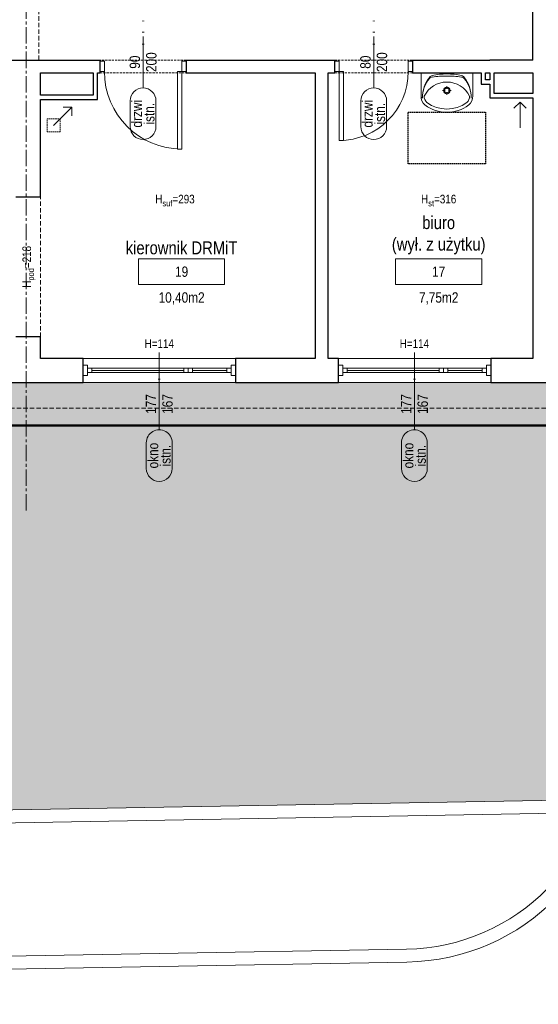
# Model space of a CAD drawing. Header units: millimetres. Extents: x -53179 to 121817, y -123620 to 254214.
# Tile 4 of 256: x 5767 to 11792, y -107230 to -95781. Entities that reach past the tile are written whole.
import ezdxf
from ezdxf.enums import TextEntityAlignment as Align

# ---------------------------------------------------------------- set-up
doc = ezdxf.new("R2010")
doc.units = ezdxf.units.MM
for name, pattern in [('xref_ACAD-LSN_dyspozytornia_PW_rzuty_12$0$CENTER2', [28.575, 19.05, -3.175, 3.175, -3.175]), ('xref_ACAD-LSN_dyspozytornia_PW_rzuty_12$0$DASHED', [19.05, 12.7, -6.35]), ('xref_ACAD-LSN_dyspozytornia_PW_rzuty_12$0$HIDDEN2', [4.7625, 3.175, -1.5875])]:
    doc.linetypes.add(name, pattern=pattern)
for name, color, linetype, lineweight in [('xref', 8, 'Continuous', 13), ('xref_ACAD-LSN_dyspozytornia_PW_rzuty_12$0$A drzwi płytowe', 8, 'Continuous', 9), ('xref_ACAD-LSN_dyspozytornia_PW_rzuty_12$0$A hatch', 8, 'Continuous', 5), ('xref_ACAD-LSN_dyspozytornia_PW_rzuty_12$0$A opis', 8, 'Continuous', 13), ('xref_ACAD-LSN_dyspozytornia_PW_rzuty_12$0$A opis pom', 8, 'Continuous', 9), ('xref_ACAD-LSN_dyspozytornia_PW_rzuty_12$0$A opis pom pow', 8, 'Continuous', 9), ('xref_ACAD-LSN_dyspozytornia_PW_rzuty_12$0$A opis stolarka', 8, 'Continuous', 9), ('xref_ACAD-LSN_dyspozytornia_PW_rzuty_12$0$A opis stolarka NWD typ', 8, 'Continuous', 9), ('xref_ACAD-LSN_dyspozytornia_PW_rzuty_12$0$A opis stolarka NWD wyposażenie', 8, 'Continuous', 9), ('xref_ACAD-LSN_dyspozytornia_PW_rzuty_12$0$A opis technologia', 8, 'Continuous', 13), ('xref_ACAD-LSN_dyspozytornia_PW_rzuty_12$0$A widok wyżej', 8, 'xref_ACAD-LSN_dyspozytornia_PW_rzuty_12$0$DASHED', 9), ('xref_ACAD-LSN_dyspozytornia_PW_rzuty_12$0$A wyposazenie sanitarne', 8, 'Continuous', 9), ('xref_ACAD-LSN_dyspozytornia_PW_rzuty_12$0$A zakres', 8, 'Continuous', 13), ('xref_ACAD-LSN_dyspozytornia_PW_rzuty_12$0$A-Glaz', 8, 'Continuous', 9), ('xref_ACAD-LSN_dyspozytornia_PW_rzuty_12$0$A-Wall', 8, 'Continuous', 25), ('xref_ACAD-LSN_dyspozytornia_PW_rzuty_12$0$IS wentylacja kratki istniejace', 8, 'Continuous', 9), ('xref_ACAD-LSN_dyspozytornia_PW_rzuty_12$0$S-Grid-Iden', 8, 'xref_ACAD-LSN_dyspozytornia_PW_rzuty_12$0$CENTER2', 9)]:
    doc.layers.add(name, color=color, linetype=linetype, lineweight=lineweight)
doc.layers.add('xref_ACAD-LSN_dyspozytornia_PW_rzuty_12$0$A opis ppoż drzwi', color=8, linetype='Continuous', lineweight=13, transparency=0.25)
doc.layers.add('xref_ACAD-LSN_dyspozytornia_PW_rzuty_12$0$A opis ppoż okna', color=8, linetype='Continuous', lineweight=13, transparency=0.25)
doc.styles.add('xref_ACAD-LSN_dyspozytornia_PW_rzuty_12$0$Standard', font='ARIALN.TTF')
doc.styles.add('xref_ACAD-LSN_dyspozytornia_PW_rzuty_12$0$STYL ASA', font='ARIALN.TTF')

# ---------------------------------------------------------------- blocks, each defined once
blk = doc.blocks.new('xref_ACAD-LSN_dyspozytornia_PW_rzuty_12$0$umywalka 60x45')
at = {"color": 0, "lineweight": -2, "ltscale": 0.15}
for p, q in [((-30, 0), (30, 0)), ((-30, 0), (-30, -26.7)), ((9.5, 0), (-9.5, 0)), ((30, 0), (30, -26.7)), ((-1.9, -20.4), (-5.1, -20.4)), ((0, -15.3), (0, -18.5)), ((0, -22.2), (0, -25.4)), ((5, -20.4), (1.8, -20.4))]:
    blk.add_line(p, q, dxfattribs=at)
at = {"ltscale": 0.15}
blk.add_lwpolyline([(-26.3, -27, 0.236063), (-23.2, -34.4, 0.329715), (23.2, -34.4, 0.236063), (26.3, -27, 0.623035)], format="xyb", close=True, dxfattribs=at)
blk.add_lwpolyline([(-30, -26.7, 0.239105), (-25.5, -37.3, 0.331406), (25.5, -37.3, 0.239105), (30, -26.7)], format="xyb", dxfattribs=at)
at = {"color": 0, "lineweight": -2, "ltscale": 0.15}
for radius in [3.89, 2.78]:
    blk.add_circle((0, -20.4), radius, dxfattribs=at)
for centre, radius, start, end in [((9.3, -28.7), 37.7, 140.6648, 180.9072), ((5.4, -28.9), 33.9, 138.5245, 180.6767), ((-16.2, -9.7), 5, 97.8304, 138.5245), ((-16, -7.9), 5, 102.694, 140.6648), ((-0.6, -76.3), 75.1, 89.4897, 102.694), ((0.6, -131.8), 128.2, 90.245, 97.8304), ((0.6, -76.3), 75.1, 77.2285, 90.4328), ((-0.7, -131.8), 128.2, 82.0921, 89.6775), ((16.2, -9.8), 5, 41.398, 82.0921), ((16.1, -8), 5, 39.2578, 77.2285), ((-9.3, -28.7), 37.7, 359.0153, 39.2578), ((-5.5, -28.9), 33.9, 359.2458, 41.398)]:
    blk.add_arc(centre, radius, start, end, dxfattribs=at)
at = {"layer": 'Defpoints', "linetype": 'xref_ACAD-LSN_dyspozytornia_PW_rzuty_12$0$HIDDEN2', "ltscale": 0.5}
blk.add_lwpolyline([(-45, -45.6), (45, -45.6), (45, -105.6), (-45, -105.6)], close=True, dxfattribs=at)
blk = doc.blocks.new('xref_ACAD-LSN_dyspozytornia_PW_rzuty_12$0$blok do okna')
for points in [[(28.5, 2.5), (33.5, 2.5), (33.5, -2.5), (28.5, -2.5)], [(33.5, 2.5), (38.5, 2.5), (38.5, -2.5), (33.5, -2.5)]]:
    blk.add_lwpolyline(points, close=True)
for points in [[(-78.5, 0), (28.5, 0)], [(38.5, 0), (78.5, 0)]]:
    blk.add_lwpolyline(points)
blk = doc.blocks.new('xref_ACAD-LSN_dyspozytornia_PW_rzuty_12$0$wtag_LEFT')
at = {"transparency": 33554687, "elevation": 0}
for points in [[(-30, 0), (30, 0)], [(30, 0), (60, 0)]]:
    blk.add_lwpolyline(points, dxfattribs=at)
at = {"layer": 'xref_ACAD-LSN_dyspozytornia_PW_rzuty_12$0$A opis stolarka NWD typ', "transparency": 33554687, "elevation": 0}
blk.add_lwpolyline([(-75, 15, 1), (-75, -15), (-45, -15, 1), (-45, 15)], format="xyb", close=True, dxfattribs=at)
at = {"ltscale": 0.1, "transparency": 33554687, "style": 'xref_ACAD-LSN_dyspozytornia_PW_rzuty_12$0$STYL ASA'}
blk.add_attdef('WINDOWS:PARAPET', text='', height=10, rotation=90, dxfattribs=at).set_placement((70.2, 0, 0), align=Align.MIDDLE_CENTER)
blk.add_attdef('WINDOWS:SZEROKOŚĆ', text='', height=12, dxfattribs=at).set_placement((0, 0), align=Align.BOTTOM_CENTER)
blk.add_attdef('WINDOWS:WYSOKOŚĆ', text='', height=12, dxfattribs=at).set_placement((0, -3.6), align=Align.TOP_CENTER)
at = {"layer": 'xref_ACAD-LSN_dyspozytornia_PW_rzuty_12$0$A opis ppoż okna', "ltscale": 0.1, "transparency": 33554687, "style": 'xref_ACAD-LSN_dyspozytornia_PW_rzuty_12$0$STYL ASA'}
blk.add_attdef('WINDOWS:PPOŻ', text='', height=10, rotation=90, dxfattribs=at).set_placement((30, 0, 0), align=Align.MIDDLE_CENTER)
at = {"layer": 'xref_ACAD-LSN_dyspozytornia_PW_rzuty_12$0$A opis stolarka NWD typ', "ltscale": 0.1, "transparency": 33554687, "style": 'xref_ACAD-LSN_dyspozytornia_PW_rzuty_12$0$STYL ASA'}
blk.add_attdef('WINDOWS:TYP', text='', height=12, dxfattribs=at).set_placement((-60, -2.4), align=Align.BOTTOM_CENTER)
blk.add_attdef('WINDOWS:PODTYP', text='', height=12, dxfattribs=at).set_placement((-60, -1.2), align=Align.TOP_CENTER)
blk = doc.blocks.new('xref_ACAD-LSN_dyspozytornia_PW_rzuty_12$0$środek')
blk.add_line((0, 0), (0, -10))
blk = doc.blocks.new('xref_ACAD-LSN_dyspozytornia_PW_rzuty_12$0$ddtag_DOWN')
at = {"transparency": 33554687}
blk.add_lwpolyline([(0, -30), (0, 30)], dxfattribs=at)
at = {"layer": 'xref_ACAD-LSN_dyspozytornia_PW_rzuty_12$0$A opis stolarka NWD typ', "transparency": 33554687}
blk.add_lwpolyline([(15, -75, -1), (-15, -75), (-15, -45, -1), (15, -45)], format="xyb", close=True, dxfattribs=at)
at = {"ltscale": 0.1, "transparency": 33554687, "style": 'xref_ACAD-LSN_dyspozytornia_PW_rzuty_12$0$STYL ASA'}
blk.add_attdef('DOORS:SZEROKOŚĆ', text='', height=12, rotation=90, dxfattribs=at).set_placement((0, 0, 0), align=Align.BOTTOM_CENTER)
blk.add_attdef('DOORS:WYSOKOŚĆ', text='', height=12, rotation=90, dxfattribs=at).set_placement((3.6, 0, 0), align=Align.TOP_CENTER)
blk.add_attdef('DOORS:AKUSTYKA', text='', height=10, dxfattribs=at).set_placement((0, 49), align=Align.MIDDLE_CENTER)
at = {"layer": 'xref_ACAD-LSN_dyspozytornia_PW_rzuty_12$0$A opis ppoż drzwi', "ltscale": 0.1, "transparency": 33554687, "style": 'xref_ACAD-LSN_dyspozytornia_PW_rzuty_12$0$STYL ASA'}
blk.add_attdef('DOORS:PPOŻ', text='', height=10, dxfattribs=at).set_placement((0, 36), align=Align.MIDDLE_CENTER)
at = {"layer": 'xref_ACAD-LSN_dyspozytornia_PW_rzuty_12$0$A opis stolarka NWD typ', "ltscale": 0.1, "transparency": 33554687, "style": 'xref_ACAD-LSN_dyspozytornia_PW_rzuty_12$0$STYL ASA'}
blk.add_attdef('DOORS:PODTYP', text='', height=12, rotation=90, dxfattribs=at).set_placement((1.2, -60, 0), align=Align.TOP_CENTER)
blk.add_attdef('DOORS:TYP', text='', height=12, rotation=90, dxfattribs=at).set_placement((2.4, -60, 0), align=Align.BOTTOM_CENTER)
at = {"layer": 'xref_ACAD-LSN_dyspozytornia_PW_rzuty_12$0$A opis stolarka NWD wyposażenie', "ltscale": 0.1, "transparency": 33554687, "style": 'xref_ACAD-LSN_dyspozytornia_PW_rzuty_12$0$STYL ASA'}
blk.add_attdef('DOORS:WYPOSAŻENIE', text='', height=10, dxfattribs=at).set_placement((0, 22), align=Align.MIDDLE_CENTER)
blk = doc.blocks.new('xref_ACAD-LSN_dyspozytornia_PW_rzuty_12$0$tag wn')
blk.add_lwpolyline([(-25, -7.5), (25, -7.5), (25, 7.5), (-25, 7.5)], close=True)
at = {"style": 'xref_ACAD-LSN_dyspozytornia_PW_rzuty_12$0$STYL ASA'}
blk.add_attdef('ROOM:NO', text='', height=6, dxfattribs=at).set_placement((0, 0), align=Align.MIDDLE_CENTER)
at = {"layer": 'xref_ACAD-LSN_dyspozytornia_PW_rzuty_12$0$A opis pom pow', "style": 'xref_ACAD-LSN_dyspozytornia_PW_rzuty_12$0$STYL ASA'}
blk.add_attdef('ROOM:AREA', text='', height=6, dxfattribs=at).set_placement((0, -15), align=Align.MIDDLE_CENTER)
blk = doc.blocks.new('xref_ACAD-LSN_dyspozytornia_PW_rzuty_12')
at = {"layer": 'xref_ACAD-LSN_dyspozytornia_PW_rzuty_12$0$A hatch', "transparency": 33554495}
h = blk.add_hatch(dxfattribs=at)
h.set_pattern_fill('GRASS', color=256, scale=4)
h.set_pattern_definition([(90, (0, -10000), (-71.84205, 71.84205), [19.05, -124.6341]), (45, (0, -10000), (-71.84205, 71.84205), [19.05, -82.55]), (135, (0, -10000), (-71.84205, -71.84205), [19.05, -82.55])])
edge = h.paths.add_edge_path()
edge.add_spline(control_points=[(73831.5, 78934.7), (73821.4, 78950.9), (73811.2, 78967.1), (73777.9, 79019.7), (73754.3, 79055.7), (73718.4, 79105.4), (73707.4, 79120), (73684.5, 79148.7), (73672.7, 79162.8), (73654.4, 79183.4), (73648.1, 79190.1), (73632.7, 79206.4), (73623.4, 79215.8), (73602.5, 79235.9), (73590.9, 79246.5), (73522.6, 79306.1), (73459.4, 79350), (73322.2, 79426.9), (73248.2, 79459.9), (73070, 79523.2), (72963.1, 79549.8), (72743.3, 79584.7), (72630.3, 79593.1), (72404.9, 79591.7), (72292.4, 79581.9), (72113.1, 79551), (72044.1, 79535), (71910.9, 79495.5), (71846.7, 79472), (71725, 79417.5), (71667.5, 79386.5), (71560.8, 79317.1), (71511.7, 79278.7), (71449.3, 79219.1), (71431.8, 79201), (71407, 79172.8), (71399, 79163.2), (71383.4, 79143.8), (71375.9, 79133.9), (71359, 79110.8), (71349.9, 79097.5), (71316.2, 79045.2), (71294.2, 79004.5), (71248.1, 78905.3), (71225.8, 78845.3), (71186.7, 78721.6), (71169.7, 78657.8), (71142.4, 78545.8), (71131.5, 78498.1), (71120.5, 78450.3)], knot_values=[0, 0, 0, 0, 57.207065, 57.207065, 187.181956, 187.181956, 242.95388, 242.95388, 298.725803, 298.725803, 326.611765, 326.611765, 366.532108, 366.532108, 413.640335, 413.640335, 636.601339, 636.601339, 859.562342, 859.562342, 1147.4948, 1147.4948, 1435.427258, 1435.427258, 1723.359715, 1723.359715, 1909.892427, 1909.892427, 2096.425139, 2096.425139, 2282.95785, 2282.95785, 2469.490562, 2469.490562, 2547.228377, 2547.228377, 2586.097284, 2586.097284, 2624.966192, 2624.966192, 2675.594063, 2675.594063, 2819.436148, 2819.436148, 3012.724073, 3012.724073, 3206.011998, 3206.011998, 3347.114496, 3347.114496, 3347.114496, 3347.114496], degree=3, periodic=0)
edge.add_line((71120.5, 78450.3), (73831.5, 78934.7))
h.paths.add_polyline_path([(69699.2, 79521.8), (65252.1, 79442.8), (65252.1, 78327.2), (70701.7, 78327.2), (70701.7, 78536.9, 0.419422)])
h.paths.add_polyline_path([(66521.6, 80689.2), (65352.7, 80689.2), (65352.7, 80659.2), (65323.2, 80659.2), (65323.2, 80689.2), (65229.9, 80689.2), (65239.6, 80142.7), (66521.6, 80165.5)])
edge = h.paths.add_edge_path()
edge.add_line((67744.6, 80689.2), (68718.7, 80689.2))
edge.add_line((68718.7, 80689.2), (68718.7, 80265.3))
edge.add_arc((68483.7, 80265.3), 235, -15.0402, 0, ccw=False)
edge.add_line((68710.7, 80204.3), (67744.6, 80187.2))
edge.add_line((67744.6, 80187.2), (67744.6, 80689.2))
edge = h.paths.add_edge_path()
edge.add_line((69340.2, 80689.2), (69815.7, 80689.2))
edge.add_line((69815.7, 80689.2), (69815.7, 80223.9))
edge.add_line((69815.7, 80223.9), (69350.6, 80215.7))
edge.add_arc((69575.2, 80284.7), 235, 180, 197.0741, ccw=False)
edge.add_line((69340.2, 80284.7), (69340.2, 80689.2))
edge = h.paths.add_edge_path()
edge.add_line((70216.7, 80539.2), (71051.7, 80539.2))
edge.add_line((71051.7, 80539.2), (71051.7, 80689.2))
edge.add_line((71051.7, 80689.2), (71234.7, 80689.2))
edge.add_line((71234.7, 80689.2), (71234.7, 80313))
edge.add_arc((71169.7, 80313), 65, 271.0169, 360, ccw=False)
edge.add_line((71170.8, 80248), (70216.7, 80231.1))
edge.add_line((70216.7, 80231.1), (70216.7, 80539.2))
edge = h.paths.add_edge_path()
edge.add_line((72662.7, 80689.2), (72890.7, 80689.2))
edge.add_line((72890.7, 80689.2), (72890.7, 80659.2))
edge.add_line((72890.7, 80659.2), (72903.7, 80659.2))
edge.add_line((72903.7, 80659.2), (72901.8, 80108.7))
edge.add_arc((72897.7, 80343.7), 235, 180, 271.0169, ccw=False)
edge.add_line((72662.7, 80343.7), (72662.7, 80689.2))
at = {"layer": 'xref_ACAD-LSN_dyspozytornia_PW_rzuty_12$0$A drzwi płytowe', "linetype": 'Continuous', "lineweight": 9, "ltscale": 0.2}
for points in [[(68136.7, 81062.7), (68131.7, 81062.7), (68131.7, 81050.7), (68136.7, 81050.7)], [(68226.7, 81062.7), (68231.7, 81062.7), (68231.7, 81050.7), (68226.7, 81050.7)], [(68409.7, 81062.7), (68404.7, 81062.7), (68404.7, 81050.7), (68409.7, 81050.7)], [(68489.7, 81062.7), (68494.7, 81062.7), (68494.7, 81050.7), (68489.7, 81050.7)]]:
    blk.add_lwpolyline(points, close=True, dxfattribs=at)
at = {"layer": 'xref_ACAD-LSN_dyspozytornia_PW_rzuty_12$0$A drzwi płytowe', "linetype": 'Continuous', "lineweight": 9}
for points in [[(68226.7, 81050.7), (68221.7, 81050.7), (68221.7, 80960.7), (68226.7, 80960.7)], [(68409.7, 81050.7), (68414.7, 81050.7), (68414.7, 80970.7), (68409.7, 80970.7)]]:
    blk.add_lwpolyline(points, close=True, dxfattribs=at)
at = {"layer": 'xref_ACAD-LSN_dyspozytornia_PW_rzuty_12$0$A drzwi płytowe', "linetype": 'Continuous', "lineweight": 9, "ltscale": 0.2}
blk.add_arc((68226.7, 81050.7), 90, 180, 270, dxfattribs=at)
at = {"layer": 'xref_ACAD-LSN_dyspozytornia_PW_rzuty_12$0$A drzwi płytowe', "linetype": 'Continuous', "lineweight": 9, "ltscale": 0.2, "extrusion": (0, 0, -1)}
blk.add_arc((-68409.7, 81050.7), 80, 180, 270, dxfattribs=at)
at = {"layer": 'xref_ACAD-LSN_dyspozytornia_PW_rzuty_12$0$A hatch'}
for points in [[(68733.7, 80689.2), (68733.7, 80265.3, -0.409025), (68488.2, 80015.3), (67868.8, 80004.3, -0.419422), (67461.7, 80404.3), (67461.7, 80689.2)], [(68718.7, 80689.2), (68718.7, 80265.3, -0.409025), (68487.9, 80030.3), (67868.5, 80019.3, -0.419422), (67476.7, 80404.3), (67476.7, 80689.2)]]:
    blk.add_lwpolyline(points, format="xyb", dxfattribs=at)
for points in [[(67729.6, 80689.2), (67729.6, 80171.9), (68706.1, 80189.2)], [(67744.6, 80689.2), (67744.6, 80187.2), (68710.7, 80204.3)]]:
    blk.add_lwpolyline(points, dxfattribs=at)
at = {"layer": 'xref_ACAD-LSN_dyspozytornia_PW_rzuty_12$0$A widok wyżej', "linetype": 'xref_ACAD-LSN_dyspozytornia_PW_rzuty_12$0$DASHED', "lineweight": 9, "ltscale": 0.2}
for p, q in [((68231.7, 81064.2), (68131.7, 81064.2)), ((68494.7, 81064.2), (68404.7, 81064.2)), ((68131.7, 81049.2), (68231.7, 81049.2)), ((68404.7, 81049.2), (68494.7, 81049.2)), ((68289.2, 80717.2), (68112.2, 80717.2)), ((68585.7, 80717.2), (68408.7, 80717.2)), ((68112.2, 80689.2), (68289.2, 80689.2)), ((68408.7, 80689.2), (68585.7, 80689.2))]:
    blk.add_line(p, q, dxfattribs=at)
at = {"layer": 'xref_ACAD-LSN_dyspozytornia_PW_rzuty_12$0$A widok wyżej', "ltscale": 0.4}
for points in [[(68060.7, 81064.2), (68060.7, 81215.2)], [(68062.7, 80742.2), (68062.7, 80905.2)], [(65352.7, 80659.2), (72855.7, 80659.2)]]:
    blk.add_lwpolyline(points, dxfattribs=at)
at = {"layer": 'xref_ACAD-LSN_dyspozytornia_PW_rzuty_12$0$A zakres', "linetype": 'xref_ACAD-LSN_dyspozytornia_PW_rzuty_12$0$DASHED', "const_width": 3}
blk.add_lwpolyline([(67446.2, 82031.2), (67446.2, 80639.2), (72869.7, 80639.2), (72869.7, 82031.2)], close=True, dxfattribs=at)
at = {"layer": 'xref_ACAD-LSN_dyspozytornia_PW_rzuty_12$0$A-Glaz', "linetype": 'Continuous', "lineweight": 9}
for p, q in [((68112.2, 80717.2), (68289.2, 80717.2)), ((68408.7, 80717.2), (68585.7, 80717.2)), ((68122.2, 80700.7), (68122.2, 80705.7)), ((68279.2, 80700.7), (68279.2, 80705.7)), ((68418.7, 80700.7), (68418.7, 80705.7)), ((68575.7, 80700.7), (68575.7, 80705.7)), ((68112.2, 80689.2), (68289.2, 80689.2)), ((68408.7, 80689.2), (68585.7, 80689.2))]:
    blk.add_line(p, q, dxfattribs=at)
for points in [[(68117.2, 80709.2), (68112.2, 80709.2), (68112.2, 80697.2), (68117.2, 80697.2)], [(68117.2, 80700.7), (68117.2, 80705.7), (68284.2, 80705.7), (68284.2, 80700.7)], [(68284.2, 80709.2), (68289.2, 80709.2), (68289.2, 80697.2), (68284.2, 80697.2)], [(68413.7, 80709.2), (68408.7, 80709.2), (68408.7, 80697.2), (68413.7, 80697.2)], [(68413.7, 80700.7), (68413.7, 80705.7), (68580.7, 80705.7), (68580.7, 80700.7)], [(68580.7, 80709.2), (68585.7, 80709.2), (68585.7, 80697.2), (68580.7, 80697.2)]]:
    blk.add_lwpolyline(points, close=True, dxfattribs=at)
at = {"layer": 'xref_ACAD-LSN_dyspozytornia_PW_rzuty_12$0$A-Wall', "linetype": 'Continuous', "lineweight": 25}
for p, q in [((68634.7, 81064.2), (68634.7, 81212.2)), ((67907.7, 81064.2), (68131.7, 81064.2)), ((68131.7, 81049.2), (68131.7, 81064.2)), ((68231.7, 81064.2), (68404.7, 81064.2)), ((68231.7, 81064.2), (68231.7, 81049.2)), ((68404.7, 81049.2), (68404.7, 81064.2)), ((68494.7, 81064.2), (68494.7, 81049.2)), ((68494.7, 81064.2), (68584.7, 81064.2)), ((68589.7, 81064.2), (68584.7, 81064.2)), ((68584.7, 81064.2), (68584.7, 81064.2)), ((68634.7, 81064.2), (68589.7, 81064.2)), ((68589.7, 81064.2), (68589.7, 81064.2)), ((68062.7, 81049.2), (68123.7, 81049.2)), ((68062.7, 81023.2), (68062.7, 81049.2)), ((68123.7, 81049.2), (68123.7, 81023.2)), ((68128.7, 81049.2), (68131.7, 81049.2)), ((68128.7, 81018.2), (68128.7, 81049.2)), ((68231.7, 81049.2), (68381.7, 81049.2)), ((68381.7, 81049.2), (68381.7, 80717.2)), ((68396.7, 81049.2), (68404.7, 81049.2)), ((68396.7, 80717.2), (68396.7, 81049.2)), ((68494.7, 81049.2), (68574.7, 81049.2)), ((68574.7, 81049.2), (68574.7, 81036.2)), ((68579.7, 81049.2), (68584.7, 81049.2)), ((68579.7, 81041.2), (68579.7, 81049.2)), ((68584.7, 81049.2), (68584.7, 81041.2)), ((68589.7, 81049.2), (68634.7, 81049.2)), ((68589.7, 81025.2), (68589.7, 81049.2)), ((68634.7, 81049.2), (68634.7, 81025.2)), ((68574.7, 81036.2), (68584.7, 81036.2)), ((68584.7, 81041.2), (68579.7, 81041.2)), ((68584.7, 81036.2), (68584.7, 81020.2)), ((68123.7, 81023.2), (68062.7, 81023.2)), ((68634.7, 81025.2), (68589.7, 81025.2)), ((68062.7, 80905.2), (68062.7, 81018.2)), ((68062.7, 81018.2), (68128.7, 81018.2)), ((68584.7, 81020.2), (68634.7, 81020.2)), ((68634.7, 81020.2), (68634.7, 80717.2)), ((68033.7, 80905.2), (68062.7, 80905.2)), ((68062.7, 80742.2), (68033.7, 80742.2)), ((68062.7, 80717.2), (68062.7, 80742.2)), ((68112.2, 80717.2), (68062.7, 80717.2)), ((68112.2, 80689.2), (68112.2, 80717.2)), ((68289.2, 80717.2), (68289.2, 80689.2)), ((68381.7, 80717.2), (68289.2, 80717.2)), ((68408.7, 80717.2), (68396.7, 80717.2)), ((68408.7, 80689.2), (68408.7, 80717.2)), ((68585.7, 80717.2), (68585.7, 80689.2)), ((68634.7, 80717.2), (68585.7, 80717.2)), ((67988.7, 80689.2), (68112.2, 80689.2)), ((68289.2, 80689.2), (68408.7, 80689.2)), ((68585.7, 80689.2), (68843.7, 80689.2))]:
    blk.add_line(p, q, dxfattribs=at)
at = {"layer": 'xref_ACAD-LSN_dyspozytornia_PW_rzuty_12$0$IS wentylacja kratki istniejace'}
for points in [[(68626.8, 81008.1), (68619.7, 81015.2), (68612.6, 81008.1)], [(68619.7, 81015.2), (68619.7, 80985.2)], [(68098.9, 81009.4), (68077.7, 80988.2)], [(68098.9, 80999.4), (68098.9, 81009.4), (68088.9, 81009.4)]]:
    blk.add_lwpolyline(points, dxfattribs=at)
at = {"layer": 'xref_ACAD-LSN_dyspozytornia_PW_rzuty_12$0$IS wentylacja kratki istniejace', "linetype": 'xref_ACAD-LSN_dyspozytornia_PW_rzuty_12$0$HIDDEN2', "ltscale": 0.5}
blk.add_lwpolyline([(68070.2, 80995.7), (68085.2, 80995.7), (68085.2, 80980.7), (68070.2, 80980.7)], close=True, dxfattribs=at)
at = {"layer": 'xref_ACAD-LSN_dyspozytornia_PW_rzuty_12$0$S-Grid-Iden'}
blk.add_lwpolyline([(68045.7, 82131.2), (68045.7, 80539.2)], dxfattribs=at)
at = {"layer": 'xref_ACAD-LSN_dyspozytornia_PW_rzuty_12$0$A drzwi płytowe', "linetype": 'Continuous', "lineweight": 9, "ltscale": 0.2, "rotation": 180}
blk.add_blockref('xref_ACAD-LSN_dyspozytornia_PW_rzuty_12$0$środek', (68181.7, 81056.7), dxfattribs=at)
at = {"layer": 'xref_ACAD-LSN_dyspozytornia_PW_rzuty_12$0$A drzwi płytowe', "linetype": 'Continuous', "lineweight": 9, "ltscale": 0.2, "extrusion": (0, 0, -1), "zscale": -1, "rotation": 180}
blk.add_blockref('xref_ACAD-LSN_dyspozytornia_PW_rzuty_12$0$środek', (-68449.7, 81056.7), dxfattribs=at)
at = {"layer": 'xref_ACAD-LSN_dyspozytornia_PW_rzuty_12$0$A opis pom', "linetype": 'Continuous', "lineweight": 9, "xscale": 2, "yscale": 2, "zscale": 2}
for p, values in [((68226.5, 80818.1), {'ROOM:NO': '19', 'ROOM:AREA': '10,40m2'}), ((68525.2, 80818.1), {'ROOM:NO': '17', 'ROOM:AREA': '7,75m2'})]:
    blk.add_blockref('xref_ACAD-LSN_dyspozytornia_PW_rzuty_12$0$tag wn', p, dxfattribs=at).add_auto_attribs(values)
at = {"layer": 'xref_ACAD-LSN_dyspozytornia_PW_rzuty_12$0$A opis stolarka', "linetype": 'Continuous', "lineweight": 9}
ref = blk.add_blockref('xref_ACAD-LSN_dyspozytornia_PW_rzuty_12$0$ddtag_DOWN', (68181.7, 81061.7, 0), dxfattribs=at)
ref.add_attrib('DOORS:AKUSTYKA', '-', dxfattribs={"layer": '0', "ltscale": 0.1, "height": 10, "style": 'xref_ACAD-LSN_dyspozytornia_PW_rzuty_12$0$STYL ASA'}).set_placement((68181.7, 81110.7, 0), align=Align.MIDDLE_CENTER)
ref.add_attrib('DOORS:PPOŻ', '-', dxfattribs={"layer": 'xref_ACAD-LSN_dyspozytornia_PW_rzuty_12$0$A opis ppoż drzwi', "ltscale": 0.1, "height": 10, "style": 'xref_ACAD-LSN_dyspozytornia_PW_rzuty_12$0$STYL ASA'}).set_placement((68181.7, 81097.7, 0), align=Align.MIDDLE_CENTER)
ref.add_attrib('DOORS:WYSOKOŚĆ', '200', dxfattribs={"layer": '0', "ltscale": 0.1, "height": 12, "rotation": 90, "style": 'xref_ACAD-LSN_dyspozytornia_PW_rzuty_12$0$STYL ASA'}).set_placement((68185.3, 81061.7), align=Align.TOP_CENTER)
ref.add_attrib('DOORS:SZEROKOŚĆ', '90', dxfattribs={"layer": '0', "ltscale": 0.1, "height": 12, "rotation": 90, "style": 'xref_ACAD-LSN_dyspozytornia_PW_rzuty_12$0$STYL ASA'}).set_placement((68181.7, 81061.7), align=Align.BOTTOM_CENTER)
ref.add_attrib('DOORS:PODTYP', 'istn.', dxfattribs={"layer": 'xref_ACAD-LSN_dyspozytornia_PW_rzuty_12$0$A opis stolarka NWD typ', "ltscale": 0.1, "height": 12, "rotation": 90, "style": 'xref_ACAD-LSN_dyspozytornia_PW_rzuty_12$0$STYL ASA'}).set_placement((68182.9, 81001.7), align=Align.TOP_CENTER)
ref.add_attrib('DOORS:TYP', 'drzwi', dxfattribs={"layer": 'xref_ACAD-LSN_dyspozytornia_PW_rzuty_12$0$A opis stolarka NWD typ', "ltscale": 0.1, "height": 12, "rotation": 90, "style": 'xref_ACAD-LSN_dyspozytornia_PW_rzuty_12$0$STYL ASA'}).set_placement((68184.1, 81001.7), align=Align.BOTTOM_CENTER)
ref.add_attrib('DOORS:WYPOSAŻENIE', '-', dxfattribs={"layer": 'xref_ACAD-LSN_dyspozytornia_PW_rzuty_12$0$A opis stolarka NWD wyposażenie', "ltscale": 0.1, "height": 10, "style": 'xref_ACAD-LSN_dyspozytornia_PW_rzuty_12$0$STYL ASA'}).set_placement((68181.7, 81083.7, 0), align=Align.MIDDLE_CENTER)
ref = blk.add_blockref('xref_ACAD-LSN_dyspozytornia_PW_rzuty_12$0$ddtag_DOWN', (68449.7, 81061.7, 0), dxfattribs=at)
ref.add_attrib('DOORS:AKUSTYKA', '-', dxfattribs={"layer": '0', "ltscale": 0.1, "height": 10, "style": 'xref_ACAD-LSN_dyspozytornia_PW_rzuty_12$0$STYL ASA'}).set_placement((68449.7, 81110.7, 0), align=Align.MIDDLE_CENTER)
ref.add_attrib('DOORS:PPOŻ', '-', dxfattribs={"layer": 'xref_ACAD-LSN_dyspozytornia_PW_rzuty_12$0$A opis ppoż drzwi', "ltscale": 0.1, "height": 10, "style": 'xref_ACAD-LSN_dyspozytornia_PW_rzuty_12$0$STYL ASA'}).set_placement((68449.7, 81097.7, 0), align=Align.MIDDLE_CENTER)
ref.add_attrib('DOORS:WYSOKOŚĆ', '200', dxfattribs={"layer": '0', "ltscale": 0.1, "height": 12, "rotation": 90, "style": 'xref_ACAD-LSN_dyspozytornia_PW_rzuty_12$0$STYL ASA'}).set_placement((68453.3, 81061.7), align=Align.TOP_CENTER)
ref.add_attrib('DOORS:SZEROKOŚĆ', '80', dxfattribs={"layer": '0', "ltscale": 0.1, "height": 12, "rotation": 90, "style": 'xref_ACAD-LSN_dyspozytornia_PW_rzuty_12$0$STYL ASA'}).set_placement((68449.7, 81061.7), align=Align.BOTTOM_CENTER)
ref.add_attrib('DOORS:PODTYP', 'istn.', dxfattribs={"layer": 'xref_ACAD-LSN_dyspozytornia_PW_rzuty_12$0$A opis stolarka NWD typ', "ltscale": 0.1, "height": 12, "rotation": 90, "style": 'xref_ACAD-LSN_dyspozytornia_PW_rzuty_12$0$STYL ASA'}).set_placement((68450.9, 81001.7), align=Align.TOP_CENTER)
ref.add_attrib('DOORS:TYP', 'drzwi', dxfattribs={"layer": 'xref_ACAD-LSN_dyspozytornia_PW_rzuty_12$0$A opis stolarka NWD typ', "ltscale": 0.1, "height": 12, "rotation": 90, "style": 'xref_ACAD-LSN_dyspozytornia_PW_rzuty_12$0$STYL ASA'}).set_placement((68452.1, 81001.7), align=Align.BOTTOM_CENTER)
ref.add_attrib('DOORS:WYPOSAŻENIE', '-', dxfattribs={"layer": 'xref_ACAD-LSN_dyspozytornia_PW_rzuty_12$0$A opis stolarka NWD wyposażenie', "ltscale": 0.1, "height": 10, "style": 'xref_ACAD-LSN_dyspozytornia_PW_rzuty_12$0$STYL ASA'}).set_placement((68449.7, 81083.7, 0), align=Align.MIDDLE_CENTER)
ref = blk.add_blockref('xref_ACAD-LSN_dyspozytornia_PW_rzuty_12$0$wtag_LEFT', (68200.5, 80664.2, -20), dxfattribs=dict(at, rotation=89.99999999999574))
ref.add_attrib('WINDOWS:TYP', 'okno', dxfattribs={"layer": 'xref_ACAD-LSN_dyspozytornia_PW_rzuty_12$0$A opis stolarka NWD typ', "ltscale": 0.1, "height": 12, "rotation": 90, "style": 'xref_ACAD-LSN_dyspozytornia_PW_rzuty_12$0$STYL ASA'}).set_placement((68202.9, 80604.2, -20), align=Align.BOTTOM_CENTER)
ref.add_attrib('WINDOWS:PODTYP', 'istn.', dxfattribs={"layer": 'xref_ACAD-LSN_dyspozytornia_PW_rzuty_12$0$A opis stolarka NWD typ', "ltscale": 0.1, "height": 12, "rotation": 90, "style": 'xref_ACAD-LSN_dyspozytornia_PW_rzuty_12$0$STYL ASA'}).set_placement((68201.7, 80604.2, -20), align=Align.TOP_CENTER)
ref.add_attrib('WINDOWS:SZEROKOŚĆ', '177', dxfattribs={"layer": '0', "ltscale": 0.1, "height": 12, "rotation": 90, "style": 'xref_ACAD-LSN_dyspozytornia_PW_rzuty_12$0$STYL ASA'}).set_placement((68200.5, 80664.2, -20), align=Align.BOTTOM_CENTER)
ref.add_attrib('WINDOWS:WYSOKOŚĆ', '167', dxfattribs={"layer": '0', "ltscale": 0.1, "height": 12, "rotation": 90, "style": 'xref_ACAD-LSN_dyspozytornia_PW_rzuty_12$0$STYL ASA'}).set_placement((68204.1, 80664.2, -20), align=Align.TOP_CENTER)
ref.add_attrib('WINDOWS:PPOŻ', '-', dxfattribs={"layer": 'xref_ACAD-LSN_dyspozytornia_PW_rzuty_12$0$A opis ppoż okna', "ltscale": 0.1, "height": 10, "style": 'xref_ACAD-LSN_dyspozytornia_PW_rzuty_12$0$STYL ASA'}).set_placement((68200.5, 80694.2, -20), align=Align.MIDDLE_CENTER)
ref.add_attrib('WINDOWS:PARAPET', 'H=114', dxfattribs={"layer": '0', "ltscale": 0.1, "height": 10, "style": 'xref_ACAD-LSN_dyspozytornia_PW_rzuty_12$0$STYL ASA'}).set_placement((68200.5, 80734.4, -20), align=Align.MIDDLE_CENTER)
ref = blk.add_blockref('xref_ACAD-LSN_dyspozytornia_PW_rzuty_12$0$wtag_LEFT', (68497, 80664.2, -20), dxfattribs=dict(at, rotation=89.99999999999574))
ref.add_attrib('WINDOWS:TYP', 'okno', dxfattribs={"layer": 'xref_ACAD-LSN_dyspozytornia_PW_rzuty_12$0$A opis stolarka NWD typ', "ltscale": 0.1, "height": 12, "rotation": 90, "style": 'xref_ACAD-LSN_dyspozytornia_PW_rzuty_12$0$STYL ASA'}).set_placement((68499.4, 80604.2, -20), align=Align.BOTTOM_CENTER)
ref.add_attrib('WINDOWS:PODTYP', 'istn.', dxfattribs={"layer": 'xref_ACAD-LSN_dyspozytornia_PW_rzuty_12$0$A opis stolarka NWD typ', "ltscale": 0.1, "height": 12, "rotation": 90, "style": 'xref_ACAD-LSN_dyspozytornia_PW_rzuty_12$0$STYL ASA'}).set_placement((68498.2, 80604.2, -20), align=Align.TOP_CENTER)
ref.add_attrib('WINDOWS:SZEROKOŚĆ', '177', dxfattribs={"layer": '0', "ltscale": 0.1, "height": 12, "rotation": 90, "style": 'xref_ACAD-LSN_dyspozytornia_PW_rzuty_12$0$STYL ASA'}).set_placement((68497, 80664.2, -20), align=Align.BOTTOM_CENTER)
ref.add_attrib('WINDOWS:WYSOKOŚĆ', '167', dxfattribs={"layer": '0', "ltscale": 0.1, "height": 12, "rotation": 90, "style": 'xref_ACAD-LSN_dyspozytornia_PW_rzuty_12$0$STYL ASA'}).set_placement((68500.6, 80664.2, -20), align=Align.TOP_CENTER)
ref.add_attrib('WINDOWS:PPOŻ', '-', dxfattribs={"layer": 'xref_ACAD-LSN_dyspozytornia_PW_rzuty_12$0$A opis ppoż okna', "ltscale": 0.1, "height": 10, "style": 'xref_ACAD-LSN_dyspozytornia_PW_rzuty_12$0$STYL ASA'}).set_placement((68497, 80694.2, -20), align=Align.MIDDLE_CENTER)
ref.add_attrib('WINDOWS:PARAPET', 'H=114', dxfattribs={"layer": '0', "ltscale": 0.1, "height": 10, "style": 'xref_ACAD-LSN_dyspozytornia_PW_rzuty_12$0$STYL ASA'}).set_placement((68497, 80734.4, -20), align=Align.MIDDLE_CENTER)
at = {"layer": 'xref_ACAD-LSN_dyspozytornia_PW_rzuty_12$0$A wyposazenie sanitarne'}
blk.add_blockref('xref_ACAD-LSN_dyspozytornia_PW_rzuty_12$0$umywalka 60x45', (68534.7, 81049.2), dxfattribs=at)
at = {"layer": 'xref_ACAD-LSN_dyspozytornia_PW_rzuty_12$0$A-Glaz', "linetype": 'Continuous', "lineweight": 9, "extrusion": (0, 0, -1), "zscale": -1, "rotation": 180}
for p in [(-68200.7, 80703.2), (-68497.2, 80703.2)]:
    blk.add_blockref('xref_ACAD-LSN_dyspozytornia_PW_rzuty_12$0$blok do okna', p, dxfattribs=at)
at = {"layer": 'xref_ACAD-LSN_dyspozytornia_PW_rzuty_12$0$A opis', "linetype": 'Continuous', "lineweight": 9, "char_height": 10, "attachment_point": 5, "style": 'xref_ACAD-LSN_dyspozytornia_PW_rzuty_12$0$Standard'}
for s, insert in [('\\A1;\\pxqc;H{\\H0.7x;\\S^ suf;}=293', (68218.8, 80900.8)), ('\\A1;\\pxqc;H{\\H0.7x;\\S^ st;}=316', (68525.2, 80900.8))]:
    blk.add_mtext_dynamic_manual_height_columns(s, width=72.748, gutter_width=1, heights=[0], dxfattribs=dict(at, insert=insert))
at = {"layer": 'xref_ACAD-LSN_dyspozytornia_PW_rzuty_12$0$A opis', "linetype": 'Continuous', "lineweight": 9, "insert": (68048.2, 80823.7), "char_height": 10, "attachment_point": 5, "rotation": 90, "style": 'xref_ACAD-LSN_dyspozytornia_PW_rzuty_12$0$Standard'}
blk.add_mtext_dynamic_manual_height_columns('\\A1;\\pxqc;H{\\H0.7x;\\S^ pod;}=218', width=72.748, gutter_width=1, heights=[0], dxfattribs=at)
at = {"layer": 'xref_ACAD-LSN_dyspozytornia_PW_rzuty_12$0$A opis technologia', "char_height": 15, "attachment_point": 8, "style": 'xref_ACAD-LSN_dyspozytornia_PW_rzuty_12$0$STYL ASA'}
for s, insert in [('biuro\\P(wył. z użytku)', (68525.2, 80838.1)), ('kierownik DRMiT', (68226.5, 80838.1))]:
    blk.add_mtext_dynamic_manual_height_columns(s, width=187.649, gutter_width=1, heights=[0], dxfattribs=dict(at, insert=insert))

msp = doc.modelspace()

# ---------------------------------------------------------------- block references
at = {"layer": 'xref', "xscale": 10, "yscale": 10, "zscale": 10}
msp.add_blockref('xref_ACAD-LSN_dyspozytornia_PW_rzuty_12', (-674617, -906892), dxfattribs=at)

doc.saveas('drawing.dxf')
